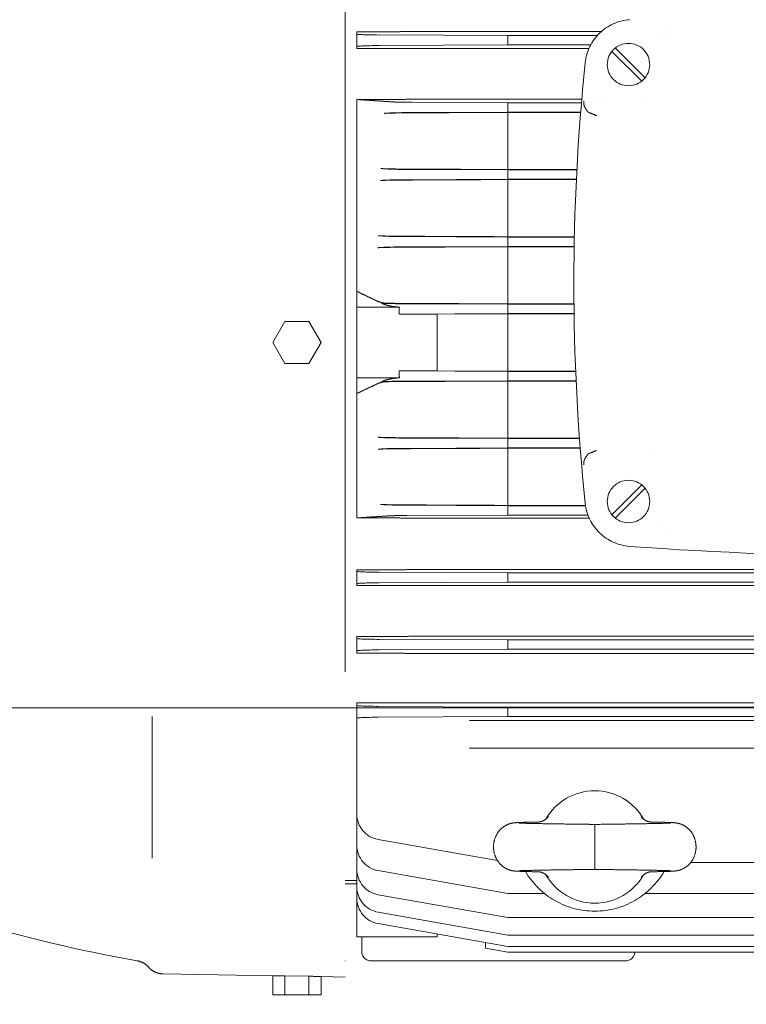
# Model space of a CAD drawing. Header units: millimetres. Extents: x -25606 to 96684, y -22894 to 47132.
# Tile 35 of 89: x 8808 to 9034, y 5766 to 6072. Entities that reach past the tile are written whole.
import ezdxf

# ---------------------------------------------------------------- set-up
doc = ezdxf.new("R2010")
doc.units = ezdxf.units.MM
doc.header["$LTSCALE"] = 50
doc.linetypes.add('A_CARA_16', pattern=[11.4, 6, -1.8, 0, -1.8, 0, -1.8])
doc.layers.add('AG_kanal', color=8, linetype='G_POTR_626_PN', lineweight=13)
doc.layers.add('CA_TG', color=9, linetype='A_CARA_16', lineweight=13)
doc.linetypes.add('G_POTR_626_PN', pattern='A,0.5,-1,2,-6.5,[8,hpfmlin.shx,S=1,R=0,X=0,Y=0],-6.5,2,-1,0.5', length=20)

# ---------------------------------------------------------------- blocks, each defined once
blk = doc.blocks.new('tg')
h = blk.add_hatch()
h.set_pattern_fill('ANSI31', color=252, scale=254, angle=345, style=0)
h.set_pattern_definition([(30, (1065.013, 2161), (-15.87501, 27.4963), [])])
edge = h.paths.add_edge_path()
edge.add_spline(control_points=[(5561.44, 5261.52), (5560.77, 5261.63), (5560.1, 5261.75), (5559.44, 5261.88)], knot_values=[13.825662, 13.825662, 13.825662, 13.825662, 14.000098, 14.000098, 14.000098, 14.000098], degree=3, periodic=0)
edge.add_line((5559.44, 5261.88), (5559.44, 5261.88))
edge.add_line((5559.44, 5261.88), (5559.44, 5298.08))
edge.add_line((5559.44, 5298.08), (5561.44, 5298.08))
edge.add_line((5561.44, 5298.08), (5561.44, 5261.52))
edge.add_line((5561.44, 5261.52), (5561.44, 5261.52))
edge = h.paths.add_edge_path()
edge.add_line((4448.44, 4291.46), (4448.44, 4376.45))
edge.add_spline(control_points=[(4448.44, 4376.45), (4449.11, 4376.22), (4449.78, 4375.97), (4450.44, 4375.72)], knot_values=[10.864235, 10.864235, 10.864235, 10.864235, 11.074814, 11.074814, 11.074814, 11.074814], degree=3, periodic=0)
edge.add_line((4450.44, 4375.72), (4450.44, 4375.72))
edge.add_line((4450.44, 4375.72), (4450.44, 4292.04))
edge.add_spline(control_points=[(4450.44, 4292.04), (4450.27, 4291.99), (4450.09, 4291.94), (4449.43, 4291.74), (4448.94, 4291.6), (4448.44, 4291.46)], knot_values=[22.713594, 22.713594, 22.713594, 22.713594, 22.768373, 22.768373, 22.922016, 22.922016, 22.922016, 22.922016], degree=3, periodic=0)
edge = h.paths.add_edge_path()
edge.add_ellipse((5557.44, 4308.55), major_axis=(-3, 4), ratio=1, start_angle=270, end_angle=299.5519)
edge.add_line((5559.44, 4313.13), (5559.44, 4362.82))
edge.add_line((5559.44, 4362.82), (5559.44, 4362.82))
edge.add_spline(control_points=[(5559.44, 4362.82), (5559.83, 4362.95), (5560.22, 4363.08), (5560.89, 4363.27), (5561.16, 4363.35), (5561.44, 4363.43)], knot_values=[5.579232, 5.579232, 5.579232, 5.579232, 5.705995, 5.705995, 5.795124, 5.795124, 5.795124, 5.795124], degree=3, periodic=0)
edge.add_line((5561.44, 4363.43), (5561.44, 4311.55))
at = {"color": 252}
for p, q in [((4827.26, 5196.25), (4827.26, 4801.25)), ((4841.6, 5095.46), (4830.91, 5095.46)), ((4830.91, 5095.46), (4830.91, 5090.26)), ((4837.8, 5094.45), (4877.91, 5094.25)), ((4906.96, 5095.53), (4848.52, 5095.53)), ((4905.67, 5094.25), (4877.91, 5094.25)), ((4877.91, 5094.25), (4877.91, 5091.35)), ((4925.01, 5094.25), (4925.01, 5094.25)), ((4927.56, 5094.25), (4927.56, 5094.25)), ((4928.17, 5095.53), (4928.17, 5095.53)), ((4830.91, 5090.26), (4841.6, 5090.26)), ((4877.91, 5091.35), (4837.8, 5091.15)), ((4903.08, 5090.2), (4848.52, 5090.2)), ((4903.63, 5091.35), (4877.91, 5091.35)), ((4920.58, 5081.14), (4911.3, 5090.42)), ((4910.24, 5089.36), (4919.52, 5080.08)), ((4830.91, 5074.38), (4830.91, 4944.14)), ((4841.6, 5074.38), (4830.91, 5074.38)), ((4847.88, 5073.5), (4877.91, 5073.35)), ((4900.86, 5074.44), (4848.52, 5074.44)), ((4900.76, 5073.35), (4877.91, 5073.35)), ((4877.91, 5073.35), (4877.91, 5070.45)), ((4903.95, 5073.35), (4903.95, 5073.35)), ((4904.46, 5074.44), (4904.46, 5074.44)), ((4906.56, 5073.35), (4906.56, 5073.35)), ((4920.75, 5074.28), (4920.75, 5074.28)), ((4877.91, 5070.45), (4847.08, 5070.3)), ((4900.53, 5070.45), (4877.91, 5070.45)), ((4900.52, 5070.37), (4877.91, 5070.37)), ((4877.91, 5052.56), (4877.91, 5070.37)), ((4846.44, 5052.6), (4877.91, 5052.45)), ((4877.91, 5052.56), (4899.34, 5052.56)), ((4899.34, 5052.45), (4877.91, 5052.45)), ((4877.91, 5052.45), (4877.91, 5049.55)), ((4877.91, 5049.55), (4845.86, 5049.39)), ((4899.19, 5049.55), (4877.91, 5049.55)), ((4899.19, 5049.46), (4877.91, 5049.46)), ((4877.91, 5031.66), (4877.91, 5049.46)), ((4845.44, 5031.71), (4877.91, 5031.55)), ((4877.91, 5031.66), (4898.57, 5031.66)), ((4898.56, 5031.55), (4877.91, 5031.55)), ((4877.91, 5031.55), (4877.91, 5028.65)), ((4877.91, 5028.65), (4845.09, 5028.49)), ((4898.51, 5028.65), (4877.91, 5028.65)), ((4898.51, 5028.55), (4877.91, 5028.55)), ((4877.91, 5010.76), (4877.91, 5028.55)), ((4838.61, 5010.98), (4839.49, 5010.98)), ((4838.61, 5010.98), (4839.06, 5010.95)), ((4844.88, 5010.81), (4877.91, 5010.65)), ((4877.91, 5010.76), (4898.44, 5010.76)), ((4898.44, 5010.65), (4877.91, 5010.65)), ((4877.91, 5010.65), (4877.91, 5007.75)), ((4844.13, 5009.75), (4830.91, 5009.75)), ((4855.91, 5007.58), (4844.1, 5007.58)), ((4877.91, 5007.75), (4844.76, 5007.59)), ((4855.91, 5007.54), (4877.91, 5007.65)), ((4855.91, 5007.58), (4855.91, 4989.92)), ((4898.48, 5007.75), (4877.91, 5007.75)), ((4898.48, 5007.65), (4877.91, 5007.65)), ((4877.91, 4989.85), (4877.91, 5007.65)), ((4804.76, 4998.75), (4808.51, 5005.25)), ((4808.51, 5005.25), (4816.01, 5005.25)), ((4816.01, 5005.25), (4819.77, 4998.75)), ((4808.51, 4992.25), (4804.76, 4998.75)), ((4819.77, 4998.75), (4816.01, 4992.25)), ((4816.01, 4992.25), (4808.51, 4992.25)), ((4844.1, 4989.92), (4855.91, 4989.92)), ((4844.76, 4989.91), (4877.91, 4989.75)), ((4877.91, 4989.85), (4855.91, 4989.96)), ((4877.91, 4989.85), (4898.97, 4989.85)), ((4898.98, 4989.75), (4877.91, 4989.75)), ((4877.91, 4989.75), (4877.91, 4986.85)), ((4844.13, 4987.75), (4830.91, 4987.75)), ((4839.06, 4986.55), (4838.61, 4986.52)), ((4838.61, 4986.52), (4839.49, 4986.52)), ((4877.91, 4986.85), (4844.88, 4986.69)), ((4899.1, 4986.85), (4877.91, 4986.85)), ((4899.11, 4986.74), (4877.91, 4986.74)), ((4877.91, 4968.95), (4877.91, 4986.74)), ((4845.09, 4969.01), (4877.91, 4968.85)), ((4877.91, 4968.95), (4900.15, 4968.95)), ((4900.16, 4968.85), (4877.91, 4968.85)), ((4877.91, 4968.85), (4877.91, 4965.95)), ((4877.91, 4965.95), (4845.44, 4965.79)), ((4900.38, 4965.95), (4877.91, 4965.95)), ((4900.39, 4965.84), (4877.91, 4965.84)), ((4877.91, 4948.04), (4877.91, 4965.84)), ((4919.52, 4954.42), (4910.24, 4945.14)), ((4911.3, 4944.08), (4920.58, 4953.36)), ((4845.86, 4948.11), (4877.91, 4947.95)), ((4877.91, 4948.04), (4902.01, 4948.04)), ((4902.02, 4947.95), (4877.91, 4947.95)), ((4877.91, 4947.95), (4877.91, 4945.05)), ((4830.91, 4944.14), (4841.6, 4944.14)), ((4877.91, 4945.05), (4846.44, 4944.9)), ((4903.17, 4944.08), (4848.52, 4944.08)), ((4902.78, 4945.05), (4877.91, 4945.05)), ((4924.85, 4941.72), (4924.85, 4941.72)), ((4927.56, 4940.24), (4927.56, 4940.24)), ((4841.6, 4928), (4830.91, 4928)), ((4830.91, 4928), (4830.91, 4927.52)), ((5148.3, 4928.05), (4848.52, 4928.05)), ((4830.91, 4923.68), (4830.91, 4927.52)), ((4837.8, 4927.25), (4877.91, 4927.05)), ((5118.91, 4927.05), (4877.91, 4927.05)), ((4877.91, 4927.05), (4877.91, 4924.15)), ((4830.91, 4923.68), (4830.91, 4923.12)), ((4830.91, 4923.12), (4841.6, 4923.12)), ((4877.91, 4924.15), (4837.8, 4923.95)), ((5148.3, 4923.06), (4848.52, 4923.06)), ((5118.91, 4924.15), (4877.91, 4924.15)), ((4841.6, 4907.24), (4830.91, 4907.24)), ((4830.91, 4907.24), (4830.91, 4902.04)), ((4837.8, 4906.35), (4877.91, 4906.15)), ((5148.3, 4907.3), (4848.52, 4907.3)), ((4877.91, 4903.25), (4837.8, 4903.05)), ((5118.91, 4906.15), (4877.91, 4906.15)), ((4877.91, 4906.15), (4877.91, 4903.25)), ((5118.91, 4903.25), (4877.91, 4903.25)), ((4830.91, 4902.04), (4841.6, 4902.04)), ((5148.3, 4901.97), (4848.52, 4901.97)), ((4841.6, 4886.56), (4830.91, 4886.56)), ((4830.91, 4881.83), (4830.91, 4886.56)), ((4837.52, 4885.5), (4877.91, 4885.25)), ((5148.3, 4886.62), (4848.52, 4886.62)), ((5118.91, 4885.25), (4877.91, 4885.25)), ((4877.91, 4885.25), (4877.91, 4882.35)), ((4767.26, 4882.31), (4767.26, 4838.23)), ((4830.91, 4881.83), (4830.91, 4881.11)), ((4877.91, 4882.35), (4837.52, 4882.1)), ((5118.91, 4882.35), (4877.91, 4882.35)), ((4830.91, 4881.11), (4830.91, 4813.75)), ((5165.91, 4881.11), (4830.91, 4881.11)), ((5165.91, 4872.44), (4830.91, 4872.44)), ((4896.43, 4851.01), (4896.43, 4851.01)), ((4898.41, 4849.37), (4898.41, 4849.37)), ((4904.91, 4834.75), (4904.91, 4848.75)), ((4837.52, 4844.06), (4874.64, 4837.51)), ((5118.91, 4836.93), (4934.78, 4836.93)), ((4837.52, 4834.36), (4877.91, 4827.24)), ((4830.91, 4831.25), (4827.26, 4831.25)), ((4830.91, 4830.25), (4827.26, 4830.25)), ((4837.52, 4826.88), (4877.91, 4819.76)), ((4889.28, 4827.24), (4877.91, 4827.24)), ((5118.91, 4827.24), (4920.54, 4827.24)), ((4837.52, 4821.43), (4877.91, 4814.31)), ((4837.52, 4817.86), (4877.91, 4810.74)), ((5118.71, 4819.76), (4877.91, 4819.76)), ((4855.91, 4814.61), (4855.91, 4813.75)), ((4855.91, 4813.75), (4830.91, 4813.75)), ((4832.41, 4813.75), (4832.41, 4809.25)), ((4870.91, 4810.2), (4870.91, 4811.97)), ((5109.67, 4814.31), (4877.91, 4814.31)), ((4870.91, 4810.2), (4877.91, 4808.97)), ((5103.79, 4810.74), (4877.91, 4810.74)), ((5100.89, 4808.97), (4877.91, 4808.97)), ((4835.41, 4806.25), (4914.41, 4806.25)), ((4770.54, 4802.24), (4804.76, 4801.64)), ((4804.76, 4795.75), (4804.76, 4801.64)), ((4808.51, 4801.66), (4816.01, 4801.53)), ((4808.51, 4795.75), (4808.51, 4801.66)), ((4816.01, 4795.75), (4816.01, 4801.53)), ((4819.77, 4795.75), (4819.77, 4801.38)), ((4819.77, 4801.38), (4827.26, 4801.25)), ((4804.76, 4795.75), (4819.77, 4795.75))]:
    blk.add_line(p, q, dxfattribs=at)
for centre in [(4915.41, 5085.25), (4915.41, 4949.25)]:
    blk.add_circle(centre, 6.6, dxfattribs=at)
for centre, radius, start, end in [((4916.85, 5084.25), 15, 94.214, 174.129), ((5568.41, 5017.25), 670, 174.12901, 185.87324), ((5454.93, 5000.32), 610.88, 179.11543, 179.31855), ((5454.93, 4997.18), 610.88, 180.68145, 180.88457), ((4916.85, 4950.25), 15, 185.871, 265.786), ((4998.41, 6057.25), 1125, 265.78603, 274.21397), ((4838.91, 4851.94), 8, 180, 260), ((4838.91, 4842.24), 8, 180, 260), ((4843.53, 5264.2), 465, 246.5921, 259.9786), ((4838.91, 4834.76), 8, 180, 260), ((4904.91, 4846.75), 25, 210.4214, 329.5786), ((4904.91, 4841.75), 17.5, 209.6828, 330.3172), ((4838.91, 4829.31), 8, 180, 260), ((4838.91, 4825.74), 8, 180, 260), ((4835.41, 4809.25), 3, 180, 270), ((4914.41, 4809.25), 3, 270, 354.6412)]:
    blk.add_arc(centre, radius, start, end, dxfattribs=at)
for centre, major_axis, ratio, start_param, end_param in [((4838.91, 5094.72), (-8, 0), 0.034921, 0, 1.43117), ((3664.6, 5217.53), (-3690.71, 0), 0.034899, 1.895744, 1.896981), ((4838.91, 5090.88), (-8, 0), 0.034921, 4.852015, 6.283185), ((2992.15, 4883.96), (6194.12, 0), 0.034899, 1.266638, 1.26737), ((2626.69, 5327.16), (-7574.33, 0), 0.034899, 1.867735, 1.868333), ((8067.63, 5009.35), (-3667.11, 0), 0.034899, 5.788094, 5.788923), ((8603.44, 5124.41), (4286.8, 0), 0.034899, 3.640131, 3.641118), ((11765.87, 4913.86), (-7938.58, 0), 0.034899, 5.772588, 5.773), ((13545.87, 5203.15), (9994.62, 0), 0.034899, 3.654545, 3.654951), ((13545.87, 4794.35), (-9994.62, 0), 0.034899, 5.769827, 5.770233), ((4913.24, 4998.75), (0, 249.86), 0.034887, 4.572659, 4.572664), ((11765.87, 5083.64), (7938.58, 0), 0.0349, 3.651778, 3.652189), ((4838.91, 4927.52), (-8, 0), 0.034921, 0, 1.43117), ((4838.91, 4923.68), (-8, 0), 0.034921, 4.852015, 6.283185), ((2626.69, 4670.34), (7574.33, 0), 0.034899, 1.27326, 1.273857), ((4838.91, 4906.62), (-8, 0), 0.034921, 6.283185, 7.714355), ((2992.15, 5113.54), (-6194.12, 0), 0.034899, 1.874222, 1.874954), ((4838.91, 4902.78), (-8, 0), 0.034921, 4.852015, 6.283185), ((3664.6, 4779.97), (3690.71, 0), 0.034899, 1.244611, 1.245849), ((4838.91, 4885.77), (-8, 0), 0.034921, 6.283185, 7.679449), ((3871.05, 4983.39), (-2939.62, 0), 0.034899, 1.907739, 1.909299), ((4838.91, 4881.83), (-8, 0), 0.034921, 4.886922, 6.283185), ((4904.91, 4841.73), (0, 17.5), 1, 5.232394, 7.333977), ((4806.21, 5134.49), (0, -332.86), 0.5, 6.274458, 6.297008), ((4821.22, 5134.51), (0, -333.14), 0.5, 6.251924, 6.274459)]:
    blk.add_ellipse(centre, major_axis=major_axis, ratio=ratio, start_param=start_param, end_param=end_param, dxfattribs=at)
for points, knots in [([(4841.6, 5095.46), (4841.89, 5095.46), (4842.2, 5095.46), (4842.64, 5095.47), (4842.77, 5095.47), (4842.9, 5095.47)], [-3.3898121, -3.3898121, -3.3898121, -3.3898121, -3.3040849, -3.3040849, -3.266238, -3.266238, -3.266238, -3.266238]), ([(4848.52, 5095.53), (4848.23, 5095.53), (4847.92, 5095.53), (4847.48, 5095.52), (4847.35, 5095.52), (4847.22, 5095.52)], [-1.665254, -1.665254, -1.665254, -1.665254, -1.5793587, -1.5793587, -1.5416492, -1.5416492, -1.5416492, -1.5416492]), ([(4842.9, 5090.25), (4842.78, 5090.26), (4842.65, 5090.26), (4842.22, 5090.26), (4841.9, 5090.26), (4841.6, 5090.26)], [-0.1232282, -0.1232282, -0.1232282, -0.1232282, -0.087899, -0.087899, 0, 0, 0, 0]), ([(4847.22, 5090.21), (4847.34, 5090.21), (4847.47, 5090.2), (4847.9, 5090.2), (4848.22, 5090.2), (4848.52, 5090.2)], [-1.7246195, -1.7246195, -1.7246195, -1.7246195, -1.6893775, -1.6893775, -1.6013739, -1.6013739, -1.6013739, -1.6013739]), ([(4841.6, 5074.38), (4841.9, 5074.38), (4842.22, 5074.38), (4842.66, 5074.38), (4842.78, 5074.39), (4842.9, 5074.39)], [-3.1921128, -3.1921128, -3.1921128, -3.1921128, -3.1035296, -3.1035296, -3.0689821, -3.0689821, -3.0689821, -3.0689821]), ([(4841.7, 5073.65), (4842, 5073.63), (4842.38, 5073.61), (4843.24, 5073.57), (4843.73, 5073.56), (4844.8, 5073.53), (4845.39, 5073.52), (4846.6, 5073.5), (4847.24, 5073.5), (4847.88, 5073.5)], [0, 0, 0, 0, 0.1965882, 0.1965882, 0.391157, 0.391157, 0.5872334, 0.5872334, 0.7821684, 0.7821684, 0.7821684, 0.7821684]), ([(4848.52, 5074.44), (4848.22, 5074.44), (4847.9, 5074.44), (4847.46, 5074.44), (4847.34, 5074.43), (4847.22, 5074.43)], [-1.5823262, -1.5823262, -1.5823262, -1.5823262, -1.4936562, -1.4936562, -1.4591815, -1.4591815, -1.4591815, -1.4591815]), ([(4902.78, 5070.51), (4902.72, 5070.6), (4902.66, 5070.68), (4902.61, 5070.75), (4902.46, 5070.94), (4902.33, 5071.13), (4902.21, 5071.3), (4902.18, 5071.34), (4902.16, 5071.38), (4902.13, 5071.42), (4901.99, 5071.63), (4901.87, 5071.84), (4901.77, 5072.05), (4901.77, 5072.06), (4901.77, 5072.06), (4901.77, 5072.06), (4901.67, 5072.29), (4901.59, 5072.53), (4901.55, 5072.78), (4901.54, 5072.8), (4901.54, 5072.83), (4901.53, 5072.86), (4901.51, 5073), (4901.5, 5073.15), (4901.49, 5073.31), (4901.49, 5073.39), (4901.48, 5073.47), (4901.48, 5073.56), (4901.48, 5073.64), (4901.49, 5073.73), (4901.49, 5073.81)], [0.00000001, 0.00000001, 0.00000001, 0.00000001, 0.000351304, 0.000351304, 0.000351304, 0.001204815, 0.001204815, 0.001204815, 0.001397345, 0.001397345, 0.001397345, 0.002409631, 0.002409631, 0.002409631, 0.002428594, 0.002428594, 0.002428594, 0.003507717, 0.003507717, 0.003507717, 0.003614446, 0.003614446, 0.003614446, 0.004216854, 0.004216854, 0.004216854, 0.004518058, 0.004518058, 0.004518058, 0.004819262, 0.004819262, 0.004819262, 0.004819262]), ([(4839.41, 5070.06), (4839.7, 5070.08), (4840.05, 5070.09), (4840.86, 5070.13), (4841.32, 5070.14), (4842.31, 5070.16), (4842.85, 5070.17), (4843.99, 5070.19), (4844.58, 5070.2), (4845.19, 5070.2)], [-0.7329771, -0.7329771, -0.7329771, -0.7329771, -0.5494067, -0.5494067, -0.3669189, -0.3669189, -0.183337, -0.183337, 0, 0, 0, 0]), ([(4847.08, 5070.3), (4846.44, 5070.3), (4845.8, 5070.29), (4844.58, 5070.27), (4844, 5070.26), (4842.92, 5070.24), (4842.43, 5070.22), (4841.55, 5070.19), (4841.17, 5070.17), (4840.85, 5070.15)], [0, 0, 0, 0, 0.1958402, 0.1958402, 0.3920244, 0.3920244, 0.5877218, 0.5877218, 0.7850727, 0.7850727, 0.7850727, 0.7850727]), ([(4902.96, 5070.37), (4902.93, 5070.38), (4902.89, 5070.4), (4902.83, 5070.45), (4902.81, 5070.48), (4902.78, 5070.51)], [-0.02909476, -0.02909476, -0.02909476, -0.02909476, -0.01448161, -0.01448161, -0.00000068, -0.00000068, -0.00000068, -0.00000068]), ([(4902.96, 5070.37), (4903.32, 5070.23), (4903.72, 5070.07), (4904.63, 5069.7), (4905.05, 5069.52), (4905.37, 5069.37), (4905.42, 5069.35), (4905.45, 5069.34)], [-0.1784806, -0.1784806, -0.1784806, -0.1784806, -0.0955167, -0.0955167, 0, 0, 0.0114312, 0.0114312, 0.0114312, 0.0114312]), ([(4844.19, 5052.73), (4843.59, 5052.74), (4843, 5052.74), (4841.86, 5052.76), (4841.32, 5052.77), (4840.32, 5052.79), (4839.87, 5052.81), (4839.06, 5052.84), (4838.7, 5052.86), (4838.41, 5052.88)], [-0.7332912, -0.7332912, -0.7332912, -0.7332912, -0.5502006, -0.5502006, -0.3667556, -0.3667556, -0.1839197, -0.1839197, 0, 0, 0, 0]), ([(4840.44, 5052.75), (4840.74, 5052.73), (4841.11, 5052.71), (4841.95, 5052.68), (4842.43, 5052.66), (4843.47, 5052.64), (4844.03, 5052.63), (4845.21, 5052.61), (4845.82, 5052.61), (4846.44, 5052.6)], [0, 0, 0, 0, 0.1894227, 0.1894227, 0.3775032, 0.3775032, 0.5668184, 0.5668184, 0.7552472, 0.7552472, 0.7552472, 0.7552472]), ([(4838.23, 5049.15), (4838.53, 5049.17), (4838.88, 5049.19), (4839.7, 5049.22), (4840.16, 5049.23), (4841.16, 5049.26), (4841.7, 5049.27), (4842.83, 5049.28), (4843.43, 5049.29), (4844.03, 5049.29)], [-0.7290904, -0.7290904, -0.7290904, -0.7290904, -0.546765, -0.546765, -0.3648942, -0.3648942, -0.1824053, -0.1824053, 0, 0, 0, 0]), ([(4845.86, 5049.39), (4845.23, 5049.39), (4844.62, 5049.39), (4843.45, 5049.37), (4842.88, 5049.36), (4841.84, 5049.33), (4841.36, 5049.32), (4840.51, 5049.29), (4840.13, 5049.27), (4839.83, 5049.25)], [0, 0, 0, 0, 0.1888722, 0.1888722, 0.3778871, 0.3778871, 0.5667097, 0.5667097, 0.7565739, 0.7565739, 0.7565739, 0.7565739]), ([(4843.37, 5031.83), (4842.77, 5031.83), (4842.18, 5031.84), (4841.05, 5031.86), (4840.51, 5031.87), (4839.51, 5031.89), (4839.05, 5031.9), (4838.23, 5031.93), (4837.87, 5031.95), (4837.57, 5031.97)], [-0.7291341, -0.7291341, -0.7291341, -0.7291341, -0.5470416, -0.5470416, -0.3647895, -0.3647895, -0.1826291, -0.1826291, 0, 0, 0, 0]), ([(4839.56, 5031.85), (4839.86, 5031.83), (4840.23, 5031.81), (4841.06, 5031.78), (4841.52, 5031.77), (4842.54, 5031.74), (4843.09, 5031.73), (4844.24, 5031.72), (4844.83, 5031.71), (4845.44, 5031.71)], [0, 0, 0, 0, 0.1844055, 0.1844055, 0.3681574, 0.3681574, 0.5527415, 0.5527415, 0.7367788, 0.7367788, 0.7367788, 0.7367788]), ([(4837.46, 5028.25), (4837.76, 5028.26), (4838.12, 5028.28), (4838.95, 5028.31), (4839.41, 5028.33), (4840.41, 5028.35), (4840.95, 5028.36), (4842.08, 5028.37), (4842.67, 5028.38), (4843.27, 5028.38)], [-0.7268512, -0.7268512, -0.7268512, -0.7268512, -0.5452411, -0.5452411, -0.3637354, -0.3637354, -0.1818651, -0.1818651, 0, 0, 0, 0]), ([(4839.19, 5028.35), (4839.03, 5028.34), (4838.88, 5028.33), (4838.72, 5028.32), (4838.3, 5028.3), (4837.88, 5028.27), (4837.46, 5028.25)], [0.009479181, 0.009479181, 0.009479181, 0.009479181, 0.010428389, 0.010428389, 0.010428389, 0.01295912, 0.01295912, 0.01295912, 0.01295912]), ([(4845.09, 5028.49), (4844.48, 5028.49), (4843.88, 5028.48), (4842.73, 5028.47), (4842.19, 5028.46), (4841.17, 5028.43), (4840.7, 5028.42), (4839.86, 5028.39), (4839.5, 5028.37), (4839.19, 5028.35)], [0, 0, 0, 0, 0.1841635, 0.1841635, 0.3682725, 0.3682725, 0.5525163, 0.5525163, 0.7372004, 0.7372004, 0.7372004, 0.7372004]), ([(4839.49, 5010.98), (4839.01, 5011.07), (4838.56, 5011.17), (4837.77, 5011.41), (4837.43, 5011.54), (4837.14, 5011.67)], [-0.3616837, -0.3616837, -0.3616837, -0.3616837, -0.1804413, -0.1804413, 0, 0, 0, 0]), ([(4844.13, 5009.75), (4843.59, 5009.78), (4843.07, 5009.83), (4842.08, 5009.96), (4841.61, 5010.03), (4840.74, 5010.21), (4840.34, 5010.31), (4839.62, 5010.53), (4839.32, 5010.64), (4839.05, 5010.77)], [-0.6640506, -0.6640506, -0.6640506, -0.6640506, -0.4959185, -0.4959185, -0.3311877, -0.3311877, -0.1637171, -0.1637171, 0, 0, 0, 0]), ([(4839.06, 5010.95), (4839.36, 5010.93), (4839.72, 5010.91), (4840.55, 5010.88), (4841.01, 5010.87), (4842.02, 5010.84), (4842.56, 5010.83), (4843.69, 5010.82), (4844.28, 5010.81), (4844.88, 5010.81)], [0, 0, 0, 0, 0.1817462, 0.1817462, 0.3634037, 0.3634037, 0.5454827, 0.5454827, 0.727387, 0.727387, 0.727387, 0.727387]), ([(4842.94, 5010.93), (4842.33, 5010.93), (4841.72, 5010.94), (4840.56, 5010.95), (4840.01, 5010.96), (4839.49, 5010.98)], [-0.3748221, -0.3748221, -0.3748221, -0.3748221, -0.1875868, -0.1875868, -0.0000016, -0.0000016, -0.0000016, -0.0000016]), ([(4844.76, 5007.59), (4844.65, 5007.59), (4844.54, 5007.59), (4844.32, 5007.59), (4844.21, 5007.59), (4844.1, 5007.58)], [0, 0, 0, 0, 0.03362879, 0.03362879, 0.06725526, 0.06725526, 0.06725526, 0.06725526]), ([(4844.1, 4989.92), (4844.21, 4989.91), (4844.32, 4989.91), (4844.54, 4989.91), (4844.65, 4989.91), (4844.76, 4989.91)], [0.00000726, 0.00000726, 0.00000726, 0.00000726, 0.03363373, 0.03363373, 0.06726253, 0.06726253, 0.06726253, 0.06726253]), ([(4837.14, 4985.83), (4837.43, 4985.96), (4837.77, 4986.09), (4838.56, 4986.33), (4839.01, 4986.43), (4839.49, 4986.52)], [-0.3611059, -0.3611059, -0.3611059, -0.3611059, -0.1809572, -0.1809572, -0.0000009, -0.0000009, -0.0000009, -0.0000009]), ([(4839.05, 4986.73), (4839.31, 4986.86), (4839.62, 4986.97), (4840.33, 4987.19), (4840.74, 4987.29), (4841.61, 4987.47), (4842.07, 4987.54), (4843.07, 4987.67), (4843.59, 4987.72), (4844.13, 4987.75)], [-0.6581956, -0.6581956, -0.6581956, -0.6581956, -0.4961372, -0.4961372, -0.3303652, -0.3303652, -0.1668742, -0.1668742, -0.0000031, -0.0000031, -0.0000031, -0.0000031]), ([(4844.88, 4986.69), (4844.28, 4986.69), (4843.69, 4986.68), (4842.56, 4986.67), (4842.02, 4986.66), (4841.02, 4986.63), (4840.55, 4986.62), (4839.73, 4986.59), (4839.36, 4986.57), (4839.06, 4986.55)], [0, 0, 0, 0, 0.181613, 0.181613, 0.3634133, 0.3634133, 0.5453786, 0.5453786, 0.7274436, 0.7274436, 0.7274436, 0.7274436]), ([(4839.49, 4986.52), (4840.01, 4986.54), (4840.56, 4986.55), (4841.72, 4986.56), (4842.32, 4986.57), (4842.94, 4986.57)], [-0.373711, -0.373711, -0.373711, -0.373711, -0.1875561, -0.1875561, 0, 0, 0, 0]), ([(4837.46, 4969.25), (4837.88, 4969.23), (4838.3, 4969.2), (4838.72, 4969.18), (4838.88, 4969.17), (4839.03, 4969.16), (4839.19, 4969.15)], [-0.00253073, -0.00253073, -0.00253073, -0.00253073, 0, 0, 0, 0.000949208, 0.000949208, 0.000949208, 0.000949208]), ([(4843.27, 4969.12), (4842.67, 4969.12), (4842.08, 4969.13), (4840.95, 4969.14), (4840.41, 4969.15), (4839.41, 4969.17), (4838.95, 4969.19), (4838.12, 4969.22), (4837.76, 4969.24), (4837.46, 4969.25)], [-0.7269284, -0.7269284, -0.7269284, -0.7269284, -0.5453453, -0.5453453, -0.3637488, -0.3637488, -0.1819321, -0.1819321, 0, 0, 0, 0]), ([(4839.19, 4969.15), (4839.5, 4969.13), (4839.86, 4969.11), (4840.7, 4969.08), (4841.17, 4969.07), (4842.18, 4969.04), (4842.73, 4969.03), (4843.88, 4969.02), (4844.48, 4969.01), (4845.09, 4969.01)], [0, 0, 0, 0, 0.1843384, 0.1843384, 0.3682504, 0.3682504, 0.5526226, 0.5526226, 0.7370587, 0.7370587, 0.7370587, 0.7370587]), ([(4837.57, 4965.53), (4837.87, 4965.55), (4838.22, 4965.56), (4839.04, 4965.6), (4839.5, 4965.61), (4840.5, 4965.63), (4841.04, 4965.64), (4842.18, 4965.66), (4842.77, 4965.67), (4843.37, 4965.67)], [-0.7287432, -0.7287432, -0.7287432, -0.7287432, -0.54651, -0.54651, -0.3647353, -0.3647353, -0.1822935, -0.1822935, 0, 0, 0, 0]), ([(4845.44, 4965.79), (4844.83, 4965.79), (4844.24, 4965.78), (4843.09, 4965.77), (4842.54, 4965.76), (4841.53, 4965.73), (4841.06, 4965.72), (4840.23, 4965.69), (4839.86, 4965.67), (4839.56, 4965.65)], [0, 0, 0, 0, 0.1838326, 0.1838326, 0.3682192, 0.3682192, 0.5523556, 0.5523556, 0.7371607, 0.7371607, 0.7371607, 0.7371607]), ([(4902.96, 4964.13), (4903.32, 4964.27), (4903.72, 4964.43), (4904.63, 4964.8), (4905.05, 4964.98), (4905.37, 4965.13), (4905.42, 4965.15), (4905.45, 4965.16)], [0.0000026, 0.0000026, 0.0000026, 0.0000026, 0.1482354, 0.1482354, 0.3189075, 0.3189075, 0.3393327, 0.3393327, 0.3393327, 0.3393327]), ([(4901.49, 4960.69), (4901.49, 4960.77), (4901.48, 4960.86), (4901.48, 4960.95), (4901.48, 4961.03), (4901.49, 4961.11), (4901.49, 4961.19), (4901.5, 4961.35), (4901.51, 4961.5), (4901.53, 4961.65), (4901.54, 4961.67), (4901.54, 4961.7), (4901.55, 4961.72), (4901.59, 4961.97), (4901.67, 4962.21), (4901.77, 4962.44), (4901.77, 4962.44), (4901.77, 4962.44), (4901.78, 4962.45), (4901.87, 4962.66), (4901.99, 4962.87), (4902.13, 4963.08), (4902.16, 4963.12), (4902.18, 4963.16), (4902.21, 4963.2), (4902.33, 4963.37), (4902.46, 4963.56), (4902.61, 4963.75), (4902.66, 4963.82), (4902.72, 4963.9), (4902.78, 4963.99)], [-0.000073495, -0.000073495, -0.000073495, -0.000073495, 0.000232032, 0.000232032, 0.000232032, 0.00053756, 0.00053756, 0.00053756, 0.001148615, 0.001148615, 0.001148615, 0.001256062, 0.001256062, 0.001256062, 0.002350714, 0.002350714, 0.002350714, 0.002370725, 0.002370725, 0.002370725, 0.003397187, 0.003397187, 0.003397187, 0.003592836, 0.003592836, 0.003592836, 0.004458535, 0.004458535, 0.004458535, 0.004814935, 0.004814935, 0.004814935, 0.004814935]), ([(4902.78, 4963.99), (4902.81, 4964.02), (4902.83, 4964.05), (4902.89, 4964.1), (4902.93, 4964.12), (4902.96, 4964.13)], [-0.02910724, -0.02910724, -0.02910724, -0.02910724, -0.01461132, -0.01461132, -0.00000005, -0.00000005, -0.00000005, -0.00000005]), ([(4844.03, 4948.21), (4843.43, 4948.21), (4842.84, 4948.22), (4841.7, 4948.23), (4841.16, 4948.24), (4840.16, 4948.27), (4839.7, 4948.28), (4838.89, 4948.31), (4838.53, 4948.33), (4838.23, 4948.35)], [-0.7294368, -0.7294368, -0.7294368, -0.7294368, -0.5472385, -0.5472385, -0.3649487, -0.3649487, -0.1827067, -0.1827067, 0, 0, 0, 0]), ([(4839.83, 4948.25), (4840.13, 4948.23), (4840.51, 4948.21), (4841.36, 4948.18), (4841.84, 4948.17), (4842.88, 4948.14), (4843.44, 4948.13), (4844.62, 4948.11), (4845.23, 4948.11), (4845.86, 4948.11)], [0, 0, 0, 0, 0.1894131, 0.1894131, 0.3778009, 0.3778009, 0.5669736, 0.5669736, 0.7560118, 0.7560118, 0.7560118, 0.7560118]), ([(4846.44, 4944.9), (4845.82, 4944.89), (4845.21, 4944.89), (4844.03, 4944.87), (4843.47, 4944.86), (4842.43, 4944.84), (4841.96, 4944.82), (4841.11, 4944.79), (4840.74, 4944.77), (4840.44, 4944.75)], [0, 0, 0, 0, 0.1883764, 0.1883764, 0.3776455, 0.3776455, 0.5662395, 0.5662395, 0.7561933, 0.7561933, 0.7561933, 0.7561933]), ([(4842.9, 4944.13), (4842.78, 4944.13), (4842.67, 4944.14), (4842.23, 4944.14), (4841.9, 4944.14), (4841.6, 4944.14)], [-0.1228849, -0.1228849, -0.1228849, -0.1228849, -0.0904872, -0.0904872, 0, 0, 0, 0]), ([(4847.22, 4944.09), (4847.34, 4944.09), (4847.45, 4944.09), (4847.89, 4944.09), (4848.22, 4944.08), (4848.52, 4944.08)], [-1.6547703, -1.6547703, -1.6547703, -1.6547703, -1.6224079, -1.6224079, -1.5318791, -1.5318791, -1.5318791, -1.5318791]), ([(4841.6, 4928), (4841.9, 4928), (4842.23, 4928), (4842.67, 4928), (4842.78, 4928), (4842.9, 4928)], [-3.1004063, -3.1004063, -3.1004063, -3.1004063, -3.010334, -3.010334, -2.9774709, -2.9774709, -2.9774709, -2.9774709]), ([(4848.52, 4928.05), (4848.22, 4928.05), (4847.89, 4928.05), (4847.45, 4928.05), (4847.34, 4928.05), (4847.22, 4928.05)], [-1.5425601, -1.5425601, -1.5425601, -1.5425601, -1.4524369, -1.4524369, -1.419617, -1.419617, -1.419617, -1.419617]), ([(4842.9, 4923.11), (4842.78, 4923.11), (4842.66, 4923.12), (4842.22, 4923.12), (4841.9, 4923.12), (4841.6, 4923.12)], [3.0689821, 3.0689821, 3.0689821, 3.0689821, 3.1035296, 3.1035296, 3.1921128, 3.1921128, 3.1921128, 3.1921128]), ([(4847.22, 4923.07), (4847.34, 4923.07), (4847.46, 4923.06), (4847.9, 4923.06), (4848.22, 4923.06), (4848.52, 4923.06)], [-1.7054709, -1.7054709, -1.7054709, -1.7054709, -1.6709961, -1.6709961, -1.5823262, -1.5823262, -1.5823262, -1.5823262]), ([(4841.6, 4907.24), (4841.9, 4907.24), (4842.22, 4907.24), (4842.65, 4907.24), (4842.78, 4907.24), (4842.9, 4907.25)], [0, 0, 0, 0, 0.087899, 0.087899, 0.1232282, 0.1232282, 0.1232282, 0.1232282]), ([(4848.52, 4907.3), (4848.22, 4907.3), (4847.9, 4907.3), (4847.47, 4907.3), (4847.34, 4907.29), (4847.22, 4907.29)], [-1.6013739, -1.6013739, -1.6013739, -1.6013739, -1.5133703, -1.5133703, -1.4781283, -1.4781283, -1.4781283, -1.4781283]), ([(4842.9, 4902.03), (4842.77, 4902.03), (4842.64, 4902.03), (4842.2, 4902.04), (4841.89, 4902.04), (4841.6, 4902.04)], [-0.1235742, -0.1235742, -0.1235742, -0.1235742, -0.0857272, -0.0857272, 0, 0, 0, 0]), ([(4847.22, 4901.98), (4847.35, 4901.98), (4847.48, 4901.98), (4847.92, 4901.97), (4848.23, 4901.97), (4848.52, 4901.97)], [-1.7888588, -1.7888588, -1.7888588, -1.7888588, -1.7511493, -1.7511493, -1.665254, -1.665254, -1.665254, -1.665254]), ([(4841.6, 4886.56), (4841.88, 4886.56), (4842.19, 4886.56), (4842.63, 4886.56), (4842.76, 4886.56), (4842.9, 4886.56)], [-3.4787033, -3.4787033, -3.4787033, -3.4787033, -3.3941255, -3.3941255, -3.3549213, -3.3549213, -3.3549213, -3.3549213]), ([(4848.52, 4886.62), (4848.23, 4886.62), (4847.93, 4886.62), (4847.49, 4886.62), (4847.35, 4886.62), (4847.22, 4886.62)], [-1.7012917, -1.7012917, -1.7012917, -1.7012917, -1.6165079, -1.6165079, -1.5774701, -1.5774701, -1.5774701, -1.5774701]), ([(4887.43, 4849.5), (4887.55, 4849.5), (4887.72, 4849.51), (4888.16, 4849.6), (4888.43, 4849.68), (4889.05, 4849.96), (4889.41, 4850.17), (4890, 4850.66), (4890.25, 4850.9), (4890.47, 4851.17)], [0, 0, 0, 0, 0.1097706, 0.1097706, 0.2339776, 0.2339776, 0.3885385, 0.3885385, 0.5081844, 0.5081844, 0.5081844, 0.5081844]), ([(4919.35, 4851.17), (4919.73, 4850.71), (4920.18, 4850.33), (4921.07, 4849.8), (4921.52, 4849.63), (4922.09, 4849.52), (4922.27, 4849.5), (4922.4, 4849.5)], [0, 0, 0, 0, 0.2027267, 0.2027267, 0.3939126, 0.3939126, 0.5070163, 0.5070163, 0.5070163, 0.5070163]), ([(4887.43, 4834), (4885.51, 4834.04), (4883.89, 4834.07), (4881.47, 4834.15), (4880.81, 4834.16), (4879.84, 4834.26), (4879.71, 4834.27), (4879.4, 4834.32), (4879.19, 4834.35), (4878.71, 4834.46), (4878.46, 4834.54), (4877.96, 4834.72), (4877.7, 4834.82), (4877.06, 4835.15), (4876.67, 4835.39), (4875.8, 4836.06), (4875.34, 4836.53), (4874.5, 4837.65), (4874.14, 4838.33), (4873.61, 4839.8), (4873.45, 4840.62), (4873.38, 4842.27), (4873.48, 4843.13), (4873.95, 4844.75), (4874.32, 4845.54), (4875.26, 4846.9), (4875.85, 4847.5), (4876.8, 4848.19), (4877.12, 4848.38), (4877.72, 4848.68), (4878, 4848.8), (4878.47, 4848.97), (4878.66, 4849.02), (4879.06, 4849.12), (4879.25, 4849.16), (4879.55, 4849.21), (4879.67, 4849.22), (4879.94, 4849.26), (4880.08, 4849.27), (4880.61, 4849.31), (4881, 4849.33), (4882.13, 4849.38), (4882.94, 4849.4), (4884.9, 4849.45), (4886.09, 4849.47), (4887.43, 4849.5)], [0, 0, 0, 0, 0.802797, 0.802797, 1.594602, 1.594602, 1.694856, 1.694856, 1.800075, 1.800075, 1.88792, 1.88792, 1.973397, 1.973397, 2.110474, 2.110474, 2.30488, 2.30488, 2.531449, 2.531449, 2.774166, 2.774166, 3.027141, 3.027141, 3.281324, 3.281324, 3.526141, 3.526141, 3.637413, 3.637413, 3.733467, 3.733467, 3.800147, 3.800147, 3.887897, 3.887897, 3.967226, 3.967226, 4.10625, 4.10625, 4.522558, 4.522558, 5.056447, 5.056447, 5.615342, 5.615342, 5.615342, 5.615342]), ([(4881.25, 4849.18), (4881.25, 4849.18), (4881.63, 4849.15), (4882.69, 4849.11), (4883.43, 4849.09), (4885.56, 4849.04), (4887.12, 4849.01), (4890.79, 4848.95), (4892.97, 4848.91), (4897.68, 4848.85), (4900.3, 4848.81), (4903.57, 4848.77), (4904.24, 4848.76), (4904.91, 4848.75)], [5.909374, 5.909374, 5.909374, 5.909374, 6.379543, 6.379543, 6.883042, 6.883042, 7.582828, 7.582828, 8.334657, 8.334657, 9.120007, 9.120007, 9.320853, 9.320853, 9.320853, 9.320853]), ([(4904.91, 4848.75), (4906.99, 4848.78), (4909.1, 4848.8), (4912.81, 4848.85), (4914.45, 4848.88), (4918.35, 4848.93), (4920.52, 4848.97), (4924.16, 4849.04), (4925.69, 4849.07), (4927.31, 4849.12), (4927.74, 4849.14), (4928.34, 4849.16), (4928.55, 4849.18), (4928.57, 4849.18), (4928.57, 4849.18), (4928.57, 4849.18)], [0, 0, 0, 0, 0.626419, 0.626419, 1.148854, 1.148854, 1.934978, 1.934978, 2.706042, 2.706042, 3.069796, 3.069796, 3.397683, 3.397683, 3.414589, 3.414589, 3.414589, 3.414589]), ([(4922.4, 4849.5), (4924.31, 4849.46), (4925.93, 4849.43), (4928.36, 4849.35), (4929.02, 4849.34), (4929.99, 4849.24), (4930.11, 4849.23), (4930.42, 4849.18), (4930.64, 4849.15), (4931.11, 4849.04), (4931.36, 4848.96), (4931.87, 4848.78), (4932.12, 4848.68), (4932.76, 4848.35), (4933.15, 4848.11), (4934.02, 4847.44), (4934.48, 4846.97), (4935.32, 4845.85), (4935.68, 4845.17), (4936.21, 4843.7), (4936.37, 4842.88), (4936.44, 4841.23), (4936.34, 4840.37), (4935.87, 4838.75), (4935.51, 4837.96), (4934.56, 4836.6), (4933.97, 4836), (4933.02, 4835.31), (4932.7, 4835.12), (4932.1, 4834.82), (4931.82, 4834.7), (4931.35, 4834.53), (4931.16, 4834.48), (4930.76, 4834.38), (4930.57, 4834.34), (4930.27, 4834.29), (4930.16, 4834.28), (4929.88, 4834.24), (4929.74, 4834.23), (4929.21, 4834.19), (4928.83, 4834.17), (4927.69, 4834.12), (4926.89, 4834.1), (4924.92, 4834.05), (4923.73, 4834.03), (4922.4, 4834)], [0, 0, 0, 0, 0.802797, 0.802797, 1.594602, 1.594602, 1.694856, 1.694856, 1.800075, 1.800075, 1.88792, 1.88792, 1.973397, 1.973397, 2.110474, 2.110474, 2.30488, 2.30488, 2.531449, 2.531449, 2.774166, 2.774166, 3.027141, 3.027141, 3.281324, 3.281324, 3.526141, 3.526141, 3.637413, 3.637413, 3.733467, 3.733467, 3.800147, 3.800147, 3.887897, 3.887897, 3.967226, 3.967226, 4.10625, 4.10625, 4.522558, 4.522558, 5.056447, 5.056447, 5.615342, 5.615342, 5.615342, 5.615342]), ([(4904.91, 4834.75), (4902.83, 4834.72), (4900.72, 4834.7), (4897.01, 4834.65), (4895.37, 4834.62), (4891.48, 4834.57), (4889.3, 4834.53), (4885.66, 4834.46), (4884.13, 4834.43), (4882.52, 4834.38), (4882.08, 4834.36), (4881.48, 4834.34), (4881.28, 4834.32), (4881.25, 4834.32), (4881.25, 4834.32), (4881.25, 4834.32)], [0, 0, 0, 0, 0.626419, 0.626419, 1.148854, 1.148854, 1.934978, 1.934978, 2.706042, 2.706042, 3.069796, 3.069796, 3.397683, 3.397683, 3.414589, 3.414589, 3.414589, 3.414589]), ([(4890.47, 4832.33), (4890.1, 4832.79), (4889.64, 4833.17), (4888.76, 4833.7), (4888.3, 4833.87), (4887.73, 4833.98), (4887.55, 4834), (4887.43, 4834)], [0, 0, 0, 0, 0.2027267, 0.2027267, 0.3939126, 0.3939126, 0.5070163, 0.5070163, 0.5070163, 0.5070163]), ([(4928.57, 4834.32), (4928.57, 4834.32), (4928.19, 4834.35), (4927.14, 4834.39), (4926.39, 4834.41), (4924.26, 4834.46), (4922.7, 4834.49), (4919.04, 4834.55), (4916.85, 4834.59), (4912.14, 4834.65), (4909.52, 4834.69), (4906.25, 4834.73), (4905.58, 4834.74), (4904.91, 4834.75)], [5.909374, 5.909374, 5.909374, 5.909374, 6.379543, 6.379543, 6.883042, 6.883042, 7.582828, 7.582828, 8.334657, 8.334657, 9.120007, 9.120007, 9.320853, 9.320853, 9.320853, 9.320853]), ([(4922.4, 4834), (4922.28, 4834), (4922.1, 4833.99), (4921.66, 4833.9), (4921.39, 4833.82), (4920.77, 4833.54), (4920.41, 4833.33), (4919.82, 4832.84), (4919.57, 4832.6), (4919.35, 4832.33)], [0, 0, 0, 0, 0.1097706, 0.1097706, 0.2339776, 0.2339776, 0.3885385, 0.3885385, 0.5081844, 0.5081844, 0.5081844, 0.5081844]), ([(4766.11, 4804.31), (4765.69, 4804.8), (4765.18, 4805.23), (4764.06, 4805.89), (4763.44, 4806.13), (4762.74, 4806.27), (4762.68, 4806.29), (4762.62, 4806.3)], [0, 0, 0, 0, 0.1940651, 0.1940651, 0.3891623, 0.3891623, 0.4078833, 0.4078833, 0.4078833, 0.4078833]), ([(4770.54, 4802.24), (4769.9, 4802.25), (4769.25, 4802.37), (4768.02, 4802.8), (4767.44, 4803.13), (4766.63, 4803.76), (4766.36, 4804.03), (4766.11, 4804.31)], [0, 0, 0, 0, 0.1937602, 0.1937602, 0.3888513, 0.3888513, 0.50219, 0.50219, 0.50219, 0.50219])]:
    blk.add_open_spline(points, degree=3, knots=knots, dxfattribs=at)
for points, weights in [([(4830.91, 5074.38), (4835.94, 5074.03), (4841.7, 5073.65)], [1.00210614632, 1.0125842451, 1.01955906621]), ([(4837.14, 5011.67), (4833.92, 5013.2), (4830.91, 5014.64)], [1.0015265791, 1.0015150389, 1.00040274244]), ([(4830.91, 4982.86), (4833.92, 4984.3), (4837.14, 4985.83)], [1.00040274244, 1.0015150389, 1.0015265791]), ([(4840.44, 4944.75), (4835.42, 4944.43), (4830.91, 4944.14)], [1.0167625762, 1.01058620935, 1.00194050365])]:
    blk.add_rational_spline(points, weights, degree=2, dxfattribs=at)
for points in [[(4845.19, 5070.2), (4856.09, 5070.25), (4867, 5070.31), (4877.91, 5070.37)], [(4877.91, 5052.56), (4866.67, 5052.62), (4855.43, 5052.68), (4844.19, 5052.73)], [(4844.03, 5049.29), (4855.32, 5049.35), (4866.62, 5049.4), (4877.91, 5049.46)], [(4877.91, 5031.66), (4866.4, 5031.72), (4854.88, 5031.77), (4843.37, 5031.83)], [(4843.27, 5028.38), (4854.82, 5028.44), (4866.36, 5028.5), (4877.91, 5028.55)], [(4839.05, 5010.77), (4838.91, 5010.84), (4838.76, 5010.91), (4838.61, 5010.98)], [(4877.91, 5010.76), (4866.26, 5010.81), (4854.6, 5010.87), (4842.94, 5010.93)], [(4838.61, 4986.52), (4838.76, 4986.59), (4838.91, 4986.66), (4839.05, 4986.73)], [(4842.94, 4986.57), (4854.6, 4986.63), (4866.26, 4986.69), (4877.91, 4986.74)], [(4877.91, 4968.95), (4866.36, 4969), (4854.82, 4969.06), (4843.27, 4969.12)], [(4843.37, 4965.67), (4854.88, 4965.73), (4866.4, 4965.78), (4877.91, 4965.84)], [(4877.91, 4948.04), (4866.62, 4948.1), (4855.32, 4948.15), (4844.03, 4948.21)], [(4842.9, 4944.13), (4844.34, 4944.12), (4845.78, 4944.1), (4847.22, 4944.09)], [(4847.22, 4928.05), (4845.78, 4928.03), (4844.34, 4928.02), (4842.9, 4928)]]:
    blk.add_open_spline(points, degree=3, dxfattribs=at)

msp = doc.modelspace()

# ---------------------------------------------------------------- linework, layer by layer
at = {"layer": 'AG_kanal', "ltscale": 0.7}
msp.add_lwpolyline([(3421.41, 6146.16), (3587.62, 5858.28), (11756.86, 5858.28)], dxfattribs=at)

# ---------------------------------------------------------------- block references
at = {"layer": 'CA_TG'}
msp.add_blockref('tg', (4082.27, 973.28), dxfattribs=at)

doc.saveas('drawing.dxf')
